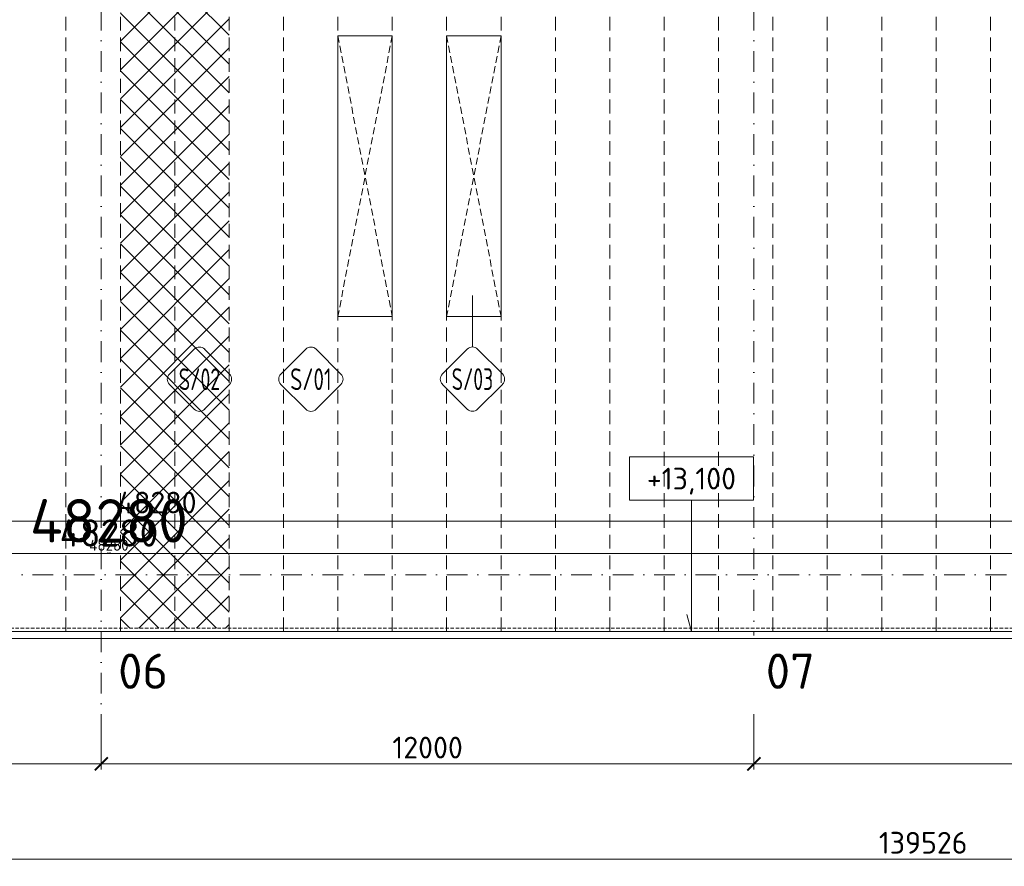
# Model space of a CAD drawing. Header units: millimetres. Extents: x -916886 to 3713765, y -2985421 to 1675785.
# Tile 98 of 256: x 52499 to 70605, y 144642 to 160208. Entities that reach past the tile are written whole.
import ezdxf
from ezdxf import colors
from ezdxf.entities.mleader import LeaderData, LeaderLine
from ezdxf.enums import TextEntityAlignment as Align
from ezdxf.math import Vec2, Vec3

# ---------------------------------------------------------------- set-up
doc = ezdxf.new("R2010")
doc.units = ezdxf.units.MM
for name, pattern in [('CENTERX2', [101.6, 63.5, -12.7, 12.7, -12.7]), ('DASHDOT', [25.4, 12.7, -6.35, 0, -6.35]), ('DASHED', [19.05, 12.7, -6.35]), ('HIDDEN', [9.525, 6.35, -3.175]), ('ČÁRKOVANÁ', [19.05, 12.7, -6.35])]:
    doc.linetypes.add(name, pattern=pattern)
doc.layers.get('Defpoints').update_dxf_attribs({"color": 8})
for name, color, linetype, lineweight in [('A99_N_kce-pod', 7, 'DASHED', 20), ('A99_N_kce-pohl', 1, 'Continuous', 9), ('A99_N_koty-200', 5, 'Continuous', 5), ('A99_N_koty-200 @ 1', 5, 'Continuous', 5), ('A99_N_koty-200 @ 10', 5, 'Continuous', 5), ('A99_N_koty-200 @ 100', 5, 'Continuous', 5), ('A99_N_koty-200 @ 200', 5, 'Continuous', 5), ('A99_N_koty-200 @ 250 (1)', 5, 'Continuous', 5), ('A99_N_koty-200 @ 250 (2)', 5, 'Continuous', 5), ('A99_N_koty-200 @ 400', 5, 'Continuous', 5), ('A99_N_koty-vysk', 160, 'Continuous', 9), ('A99_N_sraf', 252, 'Continuous', 0), ('A99_N_txt-popis-200', 240, 'Continuous', 5), ('A99_N_txt-popis-50 @ 200', 240, 'Continuous', 9), ('A99_N_znaceni 200', 5, 'Continuous', 5), ('A99_S_osy', 1, 'CENTERX2', 5)]:
    doc.layers.add(name, color=color, linetype=linetype, lineweight=lineweight)
doc.styles.add('A99_kota', font='isocpeur.ttf', dxfattribs={"height": 2})
doc.styles.add('A99_popis', font='isocpeur.ttf')
doc.styles.add('ad_popis 100', font='isocpeur.ttf', dxfattribs={"height": 200})
doc.dimstyles.new('A99_kota_200 new', dxfattribs={"dimscale": 200, "dimtxt": 2, "dimasz": 1.2, "dimexe": 0.5, "dimexo": 1.5, "dimgap": 0.5, "dimtad": 1, "dimdec": 0, "dimzin": 3, "dimdsep": 46, "dimtxsty": 'A99_kota', "dimblk": 'ARCHTICK', "dimcen": 2.5, "dimazin": 2, "dimtfac": 0.75, "dimtdec": 0, "dimtix": 1, "dimtmove": 2, "dimatfit": 0, "dimfxl": 0, "dimtolj": 1, "dimtzin": 0, "dimlwd": 5, "dimlwe": 5, "dimarcsym": 0})

# ---------------------------------------------------------------- blocks, each defined once
blk = doc.blocks.new('_ArchTick')
at = {"color": 0, "linetype": 'ByBlock', "const_width": 0.15}
blk.add_lwpolyline([(-0.5, -0.5), (0.5, 0.5)], dxfattribs=at)
blk = doc.blocks.new('*D400')
at = {"layer": 'A99_N_koty-200', "color": 0, "linetype": 'Continuous', "lineweight": 5, "ltscale": 10, "transparency": 16777216}
for p, q in [((66000, 147325), (66000, 146425)), ((78000, 147325), (78000, 146425)), ((78000, 146525), (66000, 146525))]:
    blk.add_line(p, q, dxfattribs=at)
at = {"layer": 'Defpoints', "color": 0, "linetype": 'Continuous', "lineweight": 5, "ltscale": 10, "transparency": 16777216}
for p in [(66000, 149400), (78000, 149400), (66000, 146525)]:
    blk.add_point(p, dxfattribs=at)
at = {"layer": 'A99_N_koty-200', "color": 0, "linetype": 'Continuous', "lineweight": 5, "ltscale": 10, "transparency": 16777216, "xscale": 240, "yscale": 240, "zscale": 240, "rotation": 180}
blk.add_blockref('_ArchTick', (66000, 146525), dxfattribs=at)
at = {"layer": 'A99_N_koty-200', "color": 0, "linetype": 'Continuous', "lineweight": 5, "ltscale": 10, "transparency": 16777216, "xscale": 240, "yscale": 240, "zscale": 240}
blk.add_blockref('_ArchTick', (78000, 146525), dxfattribs=at)
at = {"layer": 'A99_N_koty-200', "color": 0, "linetype": 'Continuous', "ltscale": 10, "transparency": 16777216, "insert": (72000, 146825), "char_height": 400, "attachment_point": 5, "style": 'A99_kota'}
blk.add_mtext('\\A1;12000', dxfattribs=at)
blk = doc.blocks.new('*D215')
at = {"layer": 'A99_N_koty-200', "color": 0, "linetype": 'Continuous', "lineweight": 5, "ltscale": 10, "transparency": 16777216}
for p, q in [((54000, 147325), (54000, 146425)), ((66000, 147325), (66000, 146425)), ((66000, 146525), (54000, 146525))]:
    blk.add_line(p, q, dxfattribs=at)
at = {"layer": 'Defpoints', "color": 0, "linetype": 'Continuous', "lineweight": 5, "ltscale": 10, "transparency": 16777216}
for p in [(54000, 149400), (66000, 149400), (54000, 146525)]:
    blk.add_point(p, dxfattribs=at)
at = {"layer": 'A99_N_koty-200', "color": 0, "linetype": 'Continuous', "lineweight": 5, "ltscale": 10, "transparency": 16777216, "xscale": 240, "yscale": 240, "zscale": 240, "rotation": 180}
blk.add_blockref('_ArchTick', (54000, 146525), dxfattribs=at)
at = {"layer": 'A99_N_koty-200', "color": 0, "linetype": 'Continuous', "lineweight": 5, "ltscale": 10, "transparency": 16777216, "xscale": 240, "yscale": 240, "zscale": 240}
blk.add_blockref('_ArchTick', (66000, 146525), dxfattribs=at)
at = {"layer": 'A99_N_koty-200', "color": 0, "linetype": 'Continuous', "ltscale": 10, "transparency": 16777216, "insert": (60000, 146825), "char_height": 400, "attachment_point": 5, "style": 'A99_kota'}
blk.add_mtext('\\A1;12000', dxfattribs=at)
blk = doc.blocks.new('*D214')
at = {"layer": 'A99_N_koty-200', "color": 0, "linetype": 'Continuous', "lineweight": 5, "ltscale": 10, "transparency": 16777216}
for p, q in [((42000, 147325), (42000, 146425)), ((54000, 147325), (54000, 146425)), ((54000, 146525), (42000, 146525))]:
    blk.add_line(p, q, dxfattribs=at)
at = {"layer": 'Defpoints', "color": 0, "linetype": 'Continuous', "lineweight": 5, "ltscale": 10, "transparency": 16777216}
for p in [(42000, 149400), (54000, 149400), (42000, 146525)]:
    blk.add_point(p, dxfattribs=at)
at = {"layer": 'A99_N_koty-200', "color": 0, "linetype": 'Continuous', "lineweight": 5, "ltscale": 10, "transparency": 16777216, "xscale": 240, "yscale": 240, "zscale": 240, "rotation": 180}
blk.add_blockref('_ArchTick', (42000, 146525), dxfattribs=at)
at = {"layer": 'A99_N_koty-200', "color": 0, "linetype": 'Continuous', "lineweight": 5, "ltscale": 10, "transparency": 16777216, "xscale": 240, "yscale": 240, "zscale": 240}
blk.add_blockref('_ArchTick', (54000, 146525), dxfattribs=at)
at = {"layer": 'A99_N_koty-200', "color": 0, "linetype": 'Continuous', "ltscale": 10, "transparency": 16777216, "insert": (48000, 146825), "char_height": 400, "attachment_point": 5, "style": 'A99_kota'}
blk.add_mtext('\\A1;12000', dxfattribs=at)
blk = doc.blocks.new('*D223')
at = {"layer": 'A99_N_koty-200', "color": 0, "linetype": 'Continuous', "lineweight": 5, "ltscale": 10, "transparency": 16777216}
for p, q in [((-650, 145575), (-650, 144675)), ((138876, 145575), (138876, 144675)), ((138876, 144775), (-650, 144775))]:
    blk.add_line(p, q, dxfattribs=at)
at = {"layer": 'Defpoints', "color": 0, "linetype": 'Continuous', "lineweight": 5, "ltscale": 10, "transparency": 16777216}
for p in [(-650, 148705), (138876, 148705), (-650, 144775)]:
    blk.add_point(p, dxfattribs=at)
at = {"layer": 'A99_N_koty-200', "color": 0, "linetype": 'Continuous', "lineweight": 5, "ltscale": 10, "transparency": 16777216, "xscale": 240, "yscale": 240, "zscale": 240, "rotation": 180}
blk.add_blockref('_ArchTick', (-650, 144775), dxfattribs=at)
at = {"layer": 'A99_N_koty-200', "color": 0, "linetype": 'Continuous', "lineweight": 5, "ltscale": 10, "transparency": 16777216, "xscale": 240, "yscale": 240, "zscale": 240}
blk.add_blockref('_ArchTick', (138876, 144775), dxfattribs=at)
at = {"layer": 'A99_N_koty-200', "color": 0, "linetype": 'Continuous', "ltscale": 10, "transparency": 16777216, "insert": (69113, 145075), "char_height": 400, "attachment_point": 5, "style": 'A99_kota'}
blk.add_mtext('\\A1;139526', dxfattribs=at)
blk = doc.blocks.new('*D3133')
at = {"layer": 'A99_N_koty-200', "color": 0, "linetype": 'Continuous', "lineweight": 5, "ltscale": 10, "transparency": 16777216}
for p, q in [((30000, 150190), (30000, 151090)), ((78280, 150190), (78280, 151090)), ((30000, 150990), (78280, 150990))]:
    blk.add_line(p, q, dxfattribs=at)
at = {"layer": 'Defpoints', "color": 0, "linetype": 'Continuous', "lineweight": 0, "ltscale": 10, "transparency": 16777216}
for p in [(78280, 150990), (30000, 148920), (78280, 148920)]:
    blk.add_point(p, dxfattribs=at)
at = {"layer": 'A99_N_koty-200', "color": 0, "linetype": 'Continuous', "lineweight": 5, "ltscale": 10, "transparency": 16777216, "xscale": 240, "yscale": 240, "zscale": 240, "rotation": 180}
blk.add_blockref('_ArchTick', (30000, 150990), dxfattribs=at)
at = {"layer": 'A99_N_koty-200', "color": 0, "linetype": 'Continuous', "lineweight": 5, "ltscale": 10, "transparency": 16777216, "xscale": 240, "yscale": 240, "zscale": 240}
blk.add_blockref('_ArchTick', (78280, 150990), dxfattribs=at)
at = {"layer": 'A99_N_koty-200', "color": 0, "linetype": 'Continuous', "ltscale": 10, "transparency": 16777216, "insert": (55025, 151330), "char_height": 400, "attachment_point": 5, "style": 'A99_kota'}
blk.add_mtext('\\A1;48280', dxfattribs=at)
blk = doc.blocks.new('*D3134')
at = {"layer": 'A99_N_koty-200', "color": 0, "linetype": 'Continuous', "lineweight": 5, "ltscale": 10, "transparency": 16777216}
for p, q in [((30000, 149995), (30000, 150445)), ((30000, 150395), (78280, 150395)), ((78280, 149995), (78280, 150445))]:
    blk.add_line(p, q, dxfattribs=at)
at = {"layer": 'Defpoints', "color": 0, "linetype": 'Continuous', "lineweight": 0, "ltscale": 10, "transparency": 16777216}
for p in [(78280, 150395), (30000, 148920), (78280, 148920)]:
    blk.add_point(p, dxfattribs=at)
at = {"layer": 'A99_N_koty-200', "color": 0, "linetype": 'Continuous', "lineweight": 5, "ltscale": 10, "transparency": 16777216, "xscale": 120, "yscale": 120, "zscale": 120, "rotation": 180}
blk.add_blockref('_ArchTick', (30000, 150395), dxfattribs=at)
at = {"layer": 'A99_N_koty-200', "color": 0, "linetype": 'Continuous', "lineweight": 5, "ltscale": 10, "transparency": 16777216, "xscale": 120, "yscale": 120, "zscale": 120}
blk.add_blockref('_ArchTick', (78280, 150395), dxfattribs=at)
at = {"layer": 'A99_N_koty-200', "color": 0, "linetype": 'Continuous', "ltscale": 10, "transparency": 16777216, "insert": (54140, 150545), "char_height": 200, "attachment_point": 5, "style": 'A99_kota'}
blk.add_mtext('\\A1;48280', dxfattribs=at)
blk = doc.blocks.new('*D3135')
at = {"layer": 'A99_N_koty-200', "color": 0, "linetype": 'Continuous', "lineweight": 5, "ltscale": 10, "transparency": 16777216}
for p, q in [((30000, 150391), (30000, 150395.5)), ((30000, 150395), (78280, 150395)), ((78280, 150391), (78280, 150395.5))]:
    blk.add_line(p, q, dxfattribs=at)
at = {"layer": 'Defpoints', "color": 0, "linetype": 'Continuous', "lineweight": 0, "ltscale": 10, "transparency": 16777216}
for p in [(78280, 150395), (30000, 148920), (78280, 148920)]:
    blk.add_point(p, dxfattribs=at)
at = {"layer": 'A99_N_koty-200', "color": 0, "linetype": 'Continuous', "lineweight": 5, "ltscale": 10, "transparency": 16777216, "xscale": 1.2, "yscale": 1.2, "zscale": 1.2, "rotation": 180}
blk.add_blockref('_ArchTick', (30000, 150395), dxfattribs=at)
at = {"layer": 'A99_N_koty-200', "color": 0, "linetype": 'Continuous', "lineweight": 5, "ltscale": 10, "transparency": 16777216, "xscale": 1.2, "yscale": 1.2, "zscale": 1.2}
blk.add_blockref('_ArchTick', (78280, 150395), dxfattribs=at)
at = {"layer": 'A99_N_koty-200', "color": 0, "linetype": 'Continuous', "ltscale": 10, "transparency": 16777216, "insert": (54140, 150396.5), "char_height": 2, "attachment_point": 5, "style": 'A99_kota'}
blk.add_mtext('\\A1;48280', dxfattribs=at)
blk = doc.blocks.new('*D3136')
at = {"layer": 'A99_N_koty-200', "color": 0, "linetype": 'Continuous', "lineweight": 5, "ltscale": 10, "transparency": 16777216}
for p, q in [((30000, 149520), (30000, 150595)), ((78280, 149520), (78280, 150595)), ((30000, 150395), (78280, 150395))]:
    blk.add_line(p, q, dxfattribs=at)
at = {"layer": 'Defpoints', "color": 0, "linetype": 'Continuous', "lineweight": 0, "ltscale": 10, "transparency": 16777216}
for p in [(78280, 150395), (30000, 148920), (78280, 148920)]:
    blk.add_point(p, dxfattribs=at)
at = {"layer": 'A99_N_koty-200', "color": 0, "linetype": 'Continuous', "lineweight": 5, "ltscale": 10, "transparency": 16777216, "xscale": 480, "yscale": 480, "zscale": 480, "rotation": 180}
blk.add_blockref('_ArchTick', (30000, 150395), dxfattribs=at)
at = {"layer": 'A99_N_koty-200', "color": 0, "linetype": 'Continuous', "lineweight": 5, "ltscale": 10, "transparency": 16777216, "xscale": 480, "yscale": 480, "zscale": 480}
blk.add_blockref('_ArchTick', (78280, 150395), dxfattribs=at)
at = {"layer": 'A99_N_koty-200', "color": 0, "linetype": 'Continuous', "ltscale": 10, "transparency": 16777216, "insert": (54140, 150995), "char_height": 800, "attachment_point": 5, "style": 'A99_kota'}
blk.add_mtext('\\A1;48280', dxfattribs=at)
blk = doc.blocks.new('*D3137')
at = {"layer": 'A99_N_koty-200', "color": 0, "linetype": 'Continuous', "lineweight": 5, "ltscale": 10, "transparency": 16777216}
for p, q in [((30000, 150355), (30000, 150400)), ((30000, 150395), (78280, 150395)), ((78280, 150355), (78280, 150400))]:
    blk.add_line(p, q, dxfattribs=at)
at = {"layer": 'Defpoints', "color": 0, "linetype": 'Continuous', "lineweight": 0, "ltscale": 10, "transparency": 16777216}
for p in [(78280, 150395), (30000, 148920), (78280, 148920)]:
    blk.add_point(p, dxfattribs=at)
at = {"layer": 'A99_N_koty-200', "color": 0, "linetype": 'Continuous', "lineweight": 5, "ltscale": 10, "transparency": 16777216, "xscale": 12, "yscale": 12, "zscale": 12, "rotation": 180}
blk.add_blockref('_ArchTick', (30000, 150395), dxfattribs=at)
at = {"layer": 'A99_N_koty-200', "color": 0, "linetype": 'Continuous', "lineweight": 5, "ltscale": 10, "transparency": 16777216, "xscale": 12, "yscale": 12, "zscale": 12}
blk.add_blockref('_ArchTick', (78280, 150395), dxfattribs=at)
at = {"layer": 'A99_N_koty-200', "color": 0, "linetype": 'Continuous', "ltscale": 10, "transparency": 16777216, "insert": (54140, 150410), "char_height": 20, "attachment_point": 5, "style": 'A99_kota'}
blk.add_mtext('\\A1;48280', dxfattribs=at)
blk = doc.blocks.new('*D3138')
at = {"layer": 'A99_N_koty-200', "color": 0, "linetype": 'Continuous', "lineweight": 5, "ltscale": 10, "transparency": 16777216}
for p, q in [((30000, 149395), (30000, 150520)), ((78280, 149395), (78280, 150520)), ((30000, 150395), (78280, 150395))]:
    blk.add_line(p, q, dxfattribs=at)
at = {"layer": 'Defpoints', "color": 0, "linetype": 'Continuous', "lineweight": 0, "ltscale": 10, "transparency": 16777216}
for p in [(78280, 150395), (30000, 148920), (78280, 148920)]:
    blk.add_point(p, dxfattribs=at)
at = {"layer": 'A99_N_koty-200', "color": 0, "linetype": 'Continuous', "lineweight": 5, "ltscale": 10, "transparency": 16777216, "xscale": 300, "yscale": 300, "zscale": 300, "rotation": 180}
blk.add_blockref('_ArchTick', (30000, 150395), dxfattribs=at)
at = {"layer": 'A99_N_koty-200', "color": 0, "linetype": 'Continuous', "lineweight": 5, "ltscale": 10, "transparency": 16777216, "xscale": 300, "yscale": 300, "zscale": 300}
blk.add_blockref('_ArchTick', (78280, 150395), dxfattribs=at)
at = {"layer": 'A99_N_koty-200', "color": 0, "linetype": 'Continuous', "ltscale": 10, "transparency": 16777216, "insert": (54140, 150770), "char_height": 500, "attachment_point": 5, "style": 'A99_kota'}
blk.add_mtext('\\A1;48280', dxfattribs=at)
blk = doc.blocks.new('*D3139')
at = {"layer": 'A99_N_koty-200', "color": 0, "linetype": 'Continuous', "lineweight": 5, "ltscale": 10, "transparency": 16777216}
for p, q in [((30000, 149395), (30000, 150520)), ((78280, 149395), (78280, 150520)), ((30000, 150395), (78280, 150395))]:
    blk.add_line(p, q, dxfattribs=at)
at = {"layer": 'Defpoints', "color": 0, "linetype": 'Continuous', "lineweight": 0, "ltscale": 10, "transparency": 16777216}
for p in [(78280, 150395), (30000, 148920), (78280, 148920)]:
    blk.add_point(p, dxfattribs=at)
at = {"layer": 'A99_N_koty-200', "color": 0, "linetype": 'Continuous', "lineweight": 5, "ltscale": 10, "transparency": 16777216, "xscale": 300, "yscale": 300, "zscale": 300, "rotation": 180}
blk.add_blockref('_ArchTick', (30000, 150395), dxfattribs=at)
at = {"layer": 'A99_N_koty-200', "color": 0, "linetype": 'Continuous', "lineweight": 5, "ltscale": 10, "transparency": 16777216, "xscale": 300, "yscale": 300, "zscale": 300}
blk.add_blockref('_ArchTick', (78280, 150395), dxfattribs=at)
at = {"layer": 'A99_N_koty-200', "color": 0, "linetype": 'Continuous', "ltscale": 10, "transparency": 16777216, "insert": (54140, 150770), "char_height": 500, "attachment_point": 5, "style": 'A99_kota'}
blk.add_mtext('\\A1;48280', dxfattribs=at)
blk = doc.blocks.new('*U95')
at = {"color": 0, "linetype": 'ByBlock'}
for p, q in [((5.7, -4), (5.7, -16.063)), ((5.7, -16.063), (5.286, -14.517))]:
    blk.add_line(p, q, dxfattribs=at)
blk.add_lwpolyline([(0, -4), (11.4, -4), (11.4, 0), (0, 0)], close=True, dxfattribs=at)
at = {"color": 0, "linetype": 'ByBlock', "style": 'A99_kota'}
for tag, p in [('VYSKA', (5.7, -2.241)), ('VYSKA_POPIS1', (5.7, -6.041)), ('VYSKA_POPIS2', (5.9, -9.541)), ('VYSKA_POPIS3', (5.9, -13.041))]:
    blk.add_attdef(tag, text='', height=2, dxfattribs=at).set_placement(p, align=Align.MIDDLE)
blk = doc.blocks.new('*U93')
at = {"color": 0}
for p, q in [((-0.72, 4.14), (-4.15, 0.71)), ((4.14, 0.71), (0.71, 4.14)), ((-4.15, -0.72), (-0.72, -4.15)), ((0.71, -4.15), (4.14, -0.72))]:
    blk.add_line(p, q, dxfattribs=at)
for centre, start, end in [((0, 3.42), 45, 135), ((-3.43, 0), 135, 225), ((3.42, 0), 315, 45), ((0, -3.43), 225, 315)]:
    blk.add_arc(centre, 1.01, start, end, dxfattribs=at)
at = {"color": 0, "linetype": 'ByBlock', "style": 'A99_popis', "width": 0.953108}
blk.add_attdef('SKLADBA', text='', height=3, rotation=0.0103, dxfattribs=at).set_placement((-2.86, -1.51), (2.86, -1.5), align=Align.FIT)
blk = doc.blocks.new('*U99')
at = {"color": 0}
for p, q in [((0, 4.44), (0, 11.52)), ((-0.72, 4.14), (-4.15, 0.71)), ((4.14, 0.71), (0.71, 4.14)), ((-4.15, -0.72), (-0.72, -4.15)), ((0.71, -4.15), (4.14, -0.72))]:
    blk.add_line(p, q, dxfattribs=at)
for centre, start, end in [((0, 3.42), 45, 135), ((-3.43, 0), 135, 225), ((3.42, 0), 315, 45), ((0, -3.43), 225, 315)]:
    blk.add_arc(centre, 1.01, start, end, dxfattribs=at)
at = {"color": 0, "linetype": 'ByBlock', "style": 'A99_popis', "width": 0.953108}
blk.add_attdef('SKLADBA', text='', height=3, rotation=0.0103, dxfattribs=at).set_placement((-2.86, -1.51), (2.86, -1.5), align=Align.FIT)
blk = doc.blocks.new('*U4765')
at = {"layer": 'A99_N_koty-200 @ 1', "linetype": 'Continuous', "ltscale": 10}
dim = blk.add_linear_dim(base=(78280, 150395), p1=(30000, 148920), p2=(78280, 148920), dimstyle='A99_kota_200 new', override={"dimscale": 1, "dimtix": 1, "dimtofl": 1, "dimtmove": 2, "dimatfit": 3}, dxfattribs=at)
dim.commit()
dim.dimension.update_dxf_attribs({"geometry": '*D3135', "text_midpoint": (54140, 150396.5)})
at = {"layer": 'A99_N_koty-200 @ 10', "linetype": 'Continuous', "ltscale": 10}
dim = blk.add_linear_dim(base=(78280, 150395), p1=(30000, 148920), p2=(78280, 148920), dimstyle='A99_kota_200 new', override={"dimscale": 10, "dimtix": 1, "dimtofl": 1, "dimtmove": 2, "dimatfit": 3}, dxfattribs=at)
dim.commit()
dim.dimension.update_dxf_attribs({"geometry": '*D3137', "text_midpoint": (54140, 150410)})
at = {"layer": 'A99_N_koty-200 @ 100', "linetype": 'Continuous', "ltscale": 10}
dim = blk.add_linear_dim(base=(78280, 150395), p1=(30000, 148920), p2=(78280, 148920), dimstyle='A99_kota_200 new', override={"dimscale": 100, "dimtix": 1, "dimtofl": 1, "dimtmove": 2, "dimatfit": 3}, dxfattribs=at)
dim.commit()
dim.dimension.update_dxf_attribs({"geometry": '*D3134', "text_midpoint": (54140, 150545)})
at = {"layer": 'A99_N_koty-200 @ 200', "linetype": 'Continuous', "ltscale": 10}
dim = blk.add_linear_dim(base=(78280, 150990), p1=(30000, 148920), p2=(78280, 148920), dimstyle='A99_kota_200 new', override={"dimscale": 200, "dimtix": 1, "dimtofl": 1, "dimtmove": 2, "dimatfit": 3}, dxfattribs=at)
dim.commit()
dim.dimension.update_dxf_attribs({"geometry": '*D3133', "text_midpoint": (55025, 151330), "dimtype": 128})
at = {"layer": 'A99_N_koty-200 @ 250 (1)', "linetype": 'Continuous', "ltscale": 10}
dim = blk.add_linear_dim(base=(78280, 150395), p1=(30000, 148920), p2=(78280, 148920), dimstyle='A99_kota_200 new', override={"dimscale": 250, "dimtix": 1, "dimtofl": 1, "dimtmove": 2, "dimatfit": 3}, dxfattribs=at)
dim.commit()
dim.dimension.update_dxf_attribs({"geometry": '*D3139', "text_midpoint": (54140, 150770)})
at = {"layer": 'A99_N_koty-200 @ 250 (2)', "linetype": 'Continuous', "ltscale": 10}
dim = blk.add_linear_dim(base=(78280, 150395), p1=(30000, 148920), p2=(78280, 148920), dimstyle='A99_kota_200 new', override={"dimscale": 250, "dimtix": 1, "dimtofl": 1, "dimtmove": 2, "dimatfit": 3}, dxfattribs=at)
dim.commit()
dim.dimension.update_dxf_attribs({"geometry": '*D3138', "text_midpoint": (54140, 150770)})
at = {"layer": 'A99_N_koty-200 @ 400', "linetype": 'Continuous', "ltscale": 10}
dim = blk.add_linear_dim(base=(78280, 150395), p1=(30000, 148920), p2=(78280, 148920), dimstyle='A99_kota_200 new', override={"dimscale": 400, "dimtix": 1, "dimtofl": 1, "dimtmove": 2, "dimatfit": 3}, dxfattribs=at)
dim.commit()
dim.dimension.update_dxf_attribs({"geometry": '*D3136', "text_midpoint": (54140, 150995)})

msp = doc.modelspace()

# ---------------------------------------------------------------- hatches: boundary and pattern name
at = {"layer": 'A99_N_sraf', "linetype": 'Continuous', "lineweight": 0, "ltscale": 0.5, "transparency": 33554687}
h = msp.add_hatch(dxfattribs=at)
h.set_pattern_fill('ANSI37', color=256, scale=3000)
h.set_pattern_definition([(45, (1575, 39157.5), (-265.165, 265.165), []), (135, (1575, 39157.5), (-265.165, -265.165), [])])
h.paths.add_polyline_path([(56350, 176350), (54350, 176350), (54350, 149020), (56350, 149020)])

# ---------------------------------------------------------------- linework, layer by layer
at = {"layer": 'A99_N_kce-pod', "linetype": 'HIDDEN', "lineweight": 5, "ltscale": 10}
msp.add_lwpolyline([(138875.5, 149020), (-600, 149020)], dxfattribs=at)
at = {"layer": 'A99_N_kce-pohl', "linetype": 'Continuous', "ltscale": 25}
msp.add_lwpolyline([(7180, 174440), (-650, 174440), (-650, 148960), (138875, 148960), (138875, 176350)], dxfattribs=at)
at = {"layer": 'A99_N_kce-pohl', "color": 30, "linetype": 'ČÁRKOVANÁ', "lineweight": 5, "ltscale": 20, "true_color": 0xff6e3d}
for points in [[(53350, 148960), (53350, 148960), (53350, 174145)], [(54350, 148960), (54350, 148960), (54350, 174145)], [(55350, 148960), (55350, 148960), (55350, 174145)], [(56350, 148960), (56350, 148960), (56350, 174145)], [(57350, 148960), (57350, 148960), (57350, 174145)], [(58350, 148960), (58350, 148960), (58350, 174145)], [(59350, 148960), (59350, 148960), (59350, 174145)], [(60350, 148960), (60350, 148960), (60350, 174145)], [(61350, 148960), (61350, 148960), (61350, 174145)], [(62350, 148960), (62350, 148960), (62350, 174145)], [(63350, 148960), (63350, 148960), (63350, 174145)], [(64350, 148960), (64350, 148960), (64350, 174145)], [(65350, 148960), (65350, 148960), (65350, 174145)], [(66350, 148960), (66350, 148960), (66350, 174145)], [(67350, 148960), (67350, 148960), (67350, 174145)], [(68350, 148960), (68350, 148960), (68350, 174145)], [(69350, 148960), (69350, 148960), (69350, 174145)], [(70350, 148960), (70350, 148960), (70350, 174145)]]:
    msp.add_lwpolyline(points, dxfattribs=at)
at = {"layer": 'A99_N_kce-pohl', "linetype": 'Continuous', "lineweight": 9}
for points in [[(58350, 159912.5), (59350, 159912.5), (59350, 154752.5), (58350, 154752.5)], [(60350, 159912.5), (61350, 159912.5), (61350, 154752.5), (60350, 154752.5)]]:
    msp.add_lwpolyline(points, close=True, dxfattribs=at)
at = {"layer": 'A99_N_kce-pohl', "linetype": 'ČÁRKOVANÁ', "lineweight": 9, "ltscale": 10}
for points in [[(59350, 159912.5), (58350, 154752.5)], [(58350, 159912.5), (59350, 154752.5)], [(61350, 159912.5), (60350, 154752.5)], [(60350, 159912.5), (61350, 154752.5)]]:
    msp.add_lwpolyline(points, dxfattribs=at)
at = {"layer": 'A99_S_osy', "linetype": 'DASHDOT', "lineweight": 5, "ltscale": 30}
for points in [[(54000, 264800), (54000, 146890)], [(66000, 264800), (66000, 146890)], [(152950, 150000), (-2645, 150000)]]:
    msp.add_lwpolyline(points, dxfattribs=at)

# ---------------------------------------------------------------- block references
at = {"layer": 'A99_N_znaceni 200', "lineweight": 5}
ref = msp.add_blockref('*U99', (60825, 153600), dxfattribs=dict(at, xscale=133.3, yscale=133.3, zscale=133.3))
ref.add_attrib('SKLADBA', 'S/03', dxfattribs={"layer": '0', "color": 0, "linetype": 'ByBlock', "height": 400, "rotation": 0.01026, "style": 'A99_popis', "width": 0.657151}).set_placement((60443.3, 153399.3), (61205.6, 153399.4), align=Align.FIT)
ref = msp.add_blockref('*U93', (55805.2, 153598.4), dxfattribs=dict(at, xscale=133.3, yscale=133.3, zscale=133.3))
ref.add_attrib('SKLADBA', 'S/02', dxfattribs={"layer": '0', "color": 0, "linetype": 'ByBlock', "height": 400, "rotation": 0.01026, "style": 'A99_popis', "width": 0.657151}).set_placement((55423.5, 153397.7), (56185.8, 153397.8), align=Align.FIT)
ref = msp.add_blockref('*U93', (57855, 153598.4), dxfattribs=dict(at, xscale=133.3, yscale=133.3, zscale=133.3))
ref.add_attrib('SKLADBA', 'S/01', dxfattribs={"layer": '0', "color": 0, "linetype": 'ByBlock', "height": 400, "rotation": 0.01026, "style": 'A99_popis', "width": 0.705829}).set_placement((57473.3, 153397.7), (58235.6, 153397.8), align=Align.FIT)

# ---------------------------------------------------------------- texts
at = {"layer": 'A99_N_txt-popis-200', "color": 1, "lineweight": 0, "insert": (54310, 148555), "char_height": 650, "attachment_point": 1, "style": 'ad_popis 100'}
msp.add_mtext_dynamic_manual_height_columns('06', width=832.5, gutter_width=1000, heights=[0], dxfattribs=at)

# ---------------------------------------------------------------- dimensions: what is measured, and where the dimension line sits
at = {"layer": 'A99_N_koty-200 @ 200', "linetype": 'Continuous', "ltscale": 10}
dim = msp.add_linear_dim(base=(42000, 146525), p1=(54000, 149400), p2=(42000, 149400), angle=180, dimstyle='A99_kota_200 new', override={"dimscale": 200, "dimtix": 1, "dimtofl": 1, "dimtmove": 1, "dimatfit": 1}, dxfattribs=at)
dim.commit()
dim.dimension.update_dxf_attribs({"geometry": '*D214', "text_midpoint": (48000, 146825)})

# ---------------------------------------------------------------- next in the draw order: texts
at = {"layer": 'A99_N_txt-popis-200', "color": 1, "lineweight": 0, "insert": (66220, 148555), "char_height": 650, "attachment_point": 1, "style": 'ad_popis 100', "bg_fill": 2}
msp.add_mtext_dynamic_manual_height_columns('07', width=832.5, gutter_width=1000, heights=[0], dxfattribs=at)

# ---------------------------------------------------------------- next in the draw order: linework, layer by layer
at = {"layer": 'A99_N_kce-pohl', "linetype": 'Continuous'}
msp.add_lwpolyline([(138875, 148830), (-650, 148830)], dxfattribs=at)

# ---------------------------------------------------------------- next in the draw order: block references
at = {"layer": 'A99_N_koty-200', "color": 4, "linetype": 'Continuous', "lineweight": 0}
msp.add_blockref('*U4765', (0, 0), dxfattribs=at)
at = {"layer": 'A99_N_koty-vysk', "xscale": 200, "yscale": 200, "zscale": 200}
msp.add_blockref('*U95', (63712.5, 152172.5), dxfattribs=at).add_auto_attribs({'VYSKA': '+13,100'})

# ---------------------------------------------------------------- next in the draw order: dimensions: what is measured, and where the dimension line sits
at = {"layer": 'A99_N_koty-200 @ 200', "linetype": 'Continuous', "ltscale": 10}
for base, p1, p2, picture, middle in [((54000, 146525), (66000, 149400), (54000, 149400), '*D215', (60000, 146825)), ((66000, 146525), (78000, 149400), (66000, 149400), '*D400', (72000, 146825)), ((-650, 144775), (138875.5457, 148705), (-650, 148705), '*D223', (69112.7728, 145075))]:
    dim = msp.add_linear_dim(base=base, p1=p1, p2=p2, angle=180, dimstyle='A99_kota_200 new', override={"dimscale": 200, "dimtix": 1, "dimtofl": 1, "dimtmove": 1, "dimatfit": 1}, dxfattribs=at)
    dim.commit()
    dim.dimension.update_dxf_attribs({"geometry": picture, "text_midpoint": middle})

# ---------------------------------------------------------------- next in the draw order: leaders
at = {"layer": 'A99_N_txt-popis-50 @ 200', "lineweight": 9}
ml = msp.add_multileader_mtext('Standard', dxfattribs=at)
ml.set_content('\\A1;{\\C256;solární panely mimo podpory.\\P(Nutno dořešit statiku)}', color=1, style='A99_popis')
ml.set_leader_properties(color=256, linetype='ByLayer', lineweight=-1)
ml.build(insert=Vec2(0, 0))
ml.multileader.update_dxf_attribs({"dogleg_length": 200, "arrow_head_size": 300, "scale": 200})
ctx = ml.context
ctx.base_point, ctx.scale, ctx.char_height, ctx.arrow_head_size, ctx.landing_gap_size, ctx.plane_origin = Vec3(15202.5, 146030), 200, 400, 300, 1000, Vec3(14650, 138604.2)
notes = []
notes.append((ctx, [(0, (1, 1, 0), (14402.5, 146030), (1, 0), 800, [(0, [(14405, 147525)], 0, [])])]))
ctx.mtext.insert, ctx.mtext.width, ctx.mtext.defined_height, ctx.mtext.flow_direction = Vec3(16202.5, 146250), 7914.793, 1247.5, 5
for ctx, leaders in notes:
    for number, flags, end, landing, length, lines in leaders:
        leader = LeaderData()
        leader.index, (leader.has_last_leader_line, leader.has_dogleg_vector, leader.attachment_direction) = number, flags
        leader.last_leader_point, leader.dogleg_vector, leader.dogleg_length = Vec3(end), Vec3(landing), length
        for number, points, colour, breaks in lines:
            line = LeaderLine()
            line.index, line.vertices, line.color, line.breaks = number, Vec3.list(points), colors.encode_raw_color(colour), breaks
            leader.lines.append(line)
        ctx.leaders.append(leader)

doc.saveas('drawing.dxf')
